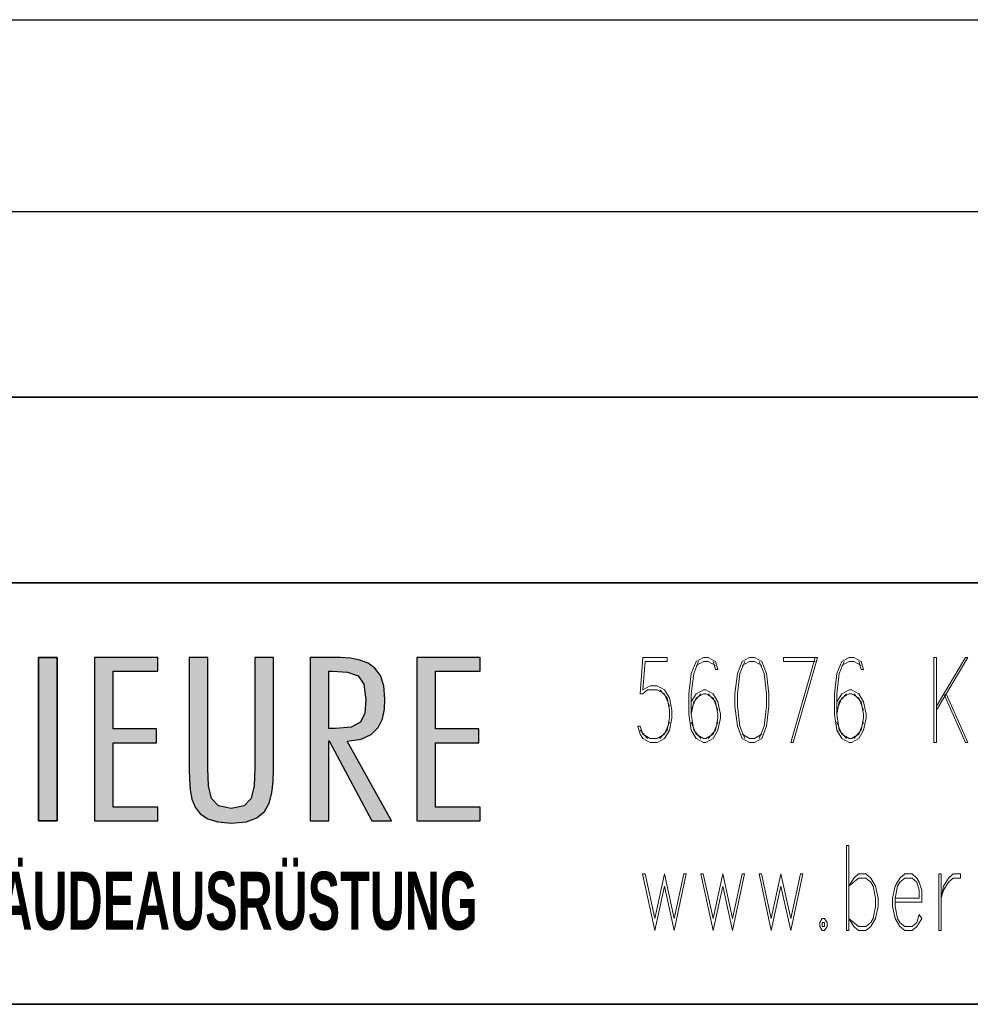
# Model space of a CAD drawing. Extents: x -88 to 926, y 37 to 334.
# Tile 8 of 12: x 803 to 837, y 104 to 140. Entities that reach past the tile are written whole.
import ezdxf

# ---------------------------------------------------------------- set-up
doc = ezdxf.new("R2010")
doc.units = 0
doc.layers.get('0').update_dxf_attribs({"lineweight": 13})
doc.layers.add('X_BI_Geometrie', color=7, linetype='Continuous', lineweight=13)
doc.layers.add('X_BI_Text', color=7, linetype='Continuous', lineweight=25)
doc.styles.get("Standard").update_dxf_attribs({"font": 'arial.ttf'})

# ---------------------------------------------------------------- blocks, each defined once
blk = doc.blocks.new('Blockreferenz-A03ENM1NI0', base_point=(739.746, 41.581))
at = {"color": 0, "linetype": 'ByBlock', "lineweight": 25, "ltscale": 0.25}
for p, q in [((741.976, 140.336), (920.976, 140.336)), ((741.976, 133.336), (920.976, 133.336))]:
    blk.add_line(p, q, dxfattribs=at)
at = {"color": 0, "linetype": 'ByBlock', "lineweight": 35, "ltscale": 0.35}
for p, q in [((741.976, 126.563), (920.976, 126.563)), ((741.976, 119.79), (920.976, 119.79)), ((741.976, 104.408), (920.976, 104.408))]:
    blk.add_line(p, q, dxfattribs=at)
at = {"color": 0, "lineweight": -2}
for p, q in [((803.227, 117.068), (803.908, 117.068)), ((803.227, 111.099), (803.227, 117.068)), ((803.908, 117.068), (803.908, 111.099)), ((805.271, 111.099), (805.271, 117.068)), ((805.271, 117.068), (807.579, 117.068)), ((807.579, 117.068), (807.579, 116.561)), ((808.727, 112.991), (808.727, 117.068)), ((808.727, 117.068), (809.408, 117.068)), ((809.408, 117.068), (809.408, 113.023)), ((811.122, 117.068), (811.804, 117.068)), ((811.122, 113.023), (811.122, 117.068)), ((811.804, 117.068), (811.804, 112.991)), ((813.868, 117.068), (813.137, 117.068)), ((813.137, 117.068), (813.137, 111.099)), ((814.247, 117.063), (813.868, 117.068)), ((814.612, 117.035), (814.247, 117.063)), ((814.952, 116.971), (814.612, 117.035)), ((815.254, 116.854), (814.952, 116.971)), ((815.508, 116.669), (815.254, 116.854)), ((817.041, 111.099), (817.041, 117.068)), ((817.041, 117.068), (819.349, 117.068)), ((819.349, 117.068), (819.349, 116.561)), ((805.953, 116.561), (805.953, 114.456)), ((807.579, 116.561), (805.953, 116.561)), ((813.819, 116.561), (813.955, 116.561)), ((813.819, 114.471), (813.819, 116.561)), ((813.955, 116.561), (814.511, 116.532)), ((814.511, 116.532), (814.889, 116.396)), ((815.704, 116.4), (815.508, 116.669)), ((819.349, 116.561), (817.722, 116.561)), ((817.722, 116.561), (817.722, 114.456)), ((814.889, 116.396), (815.104, 116.084)), ((815.104, 116.084), (815.172, 115.524)), ((815.829, 116.032), (815.704, 116.4)), ((815.873, 115.548), (815.829, 116.032)), ((815.172, 115.524), (815.133, 115.029)), ((815.853, 115.173), (815.873, 115.548)), ((815.133, 115.029), (814.975, 114.704)), ((815.777, 114.819), (815.853, 115.173)), ((814.975, 114.704), (814.638, 114.526)), ((815.624, 114.507), (815.777, 114.819)), ((805.953, 114.456), (807.53, 114.456)), ((807.53, 114.456), (807.53, 113.949)), ((814.062, 114.471), (813.819, 114.471)), ((814.638, 114.526), (814.062, 114.471)), ((815.002, 114.084), (815.373, 114.256)), ((815.373, 114.256), (815.624, 114.507)), ((817.722, 114.456), (819.3, 114.456)), ((819.3, 114.456), (819.3, 113.949)), ((805.953, 113.949), (805.953, 111.606)), ((807.53, 113.949), (805.953, 113.949)), ((813.819, 111.099), (813.819, 114.02)), ((813.819, 114.02), (813.838, 114.02)), ((813.838, 114.02), (815.396, 111.099)), ((814.491, 114.012), (815.002, 114.084)), ((816.117, 111.099), (814.491, 114.012)), ((817.722, 113.949), (817.722, 111.606)), ((819.3, 113.949), (817.722, 113.949)), ((808.733, 112.599), (808.727, 112.991)), ((809.408, 113.023), (809.431, 112.376)), ((811.098, 112.376), (811.122, 113.023)), ((811.804, 112.991), (811.794, 112.535)), ((808.76, 112.232), (808.733, 112.599)), ((811.794, 112.535), (811.749, 112.119)), ((808.826, 111.898), (808.76, 112.232)), ((809.431, 112.376), (809.541, 111.919)), ((810.986, 111.919), (811.098, 112.376)), ((811.749, 112.119), (811.649, 111.753)), ((808.945, 111.605), (808.826, 111.898)), ((809.541, 111.919), (809.799, 111.648)), ((810.728, 111.648), (810.986, 111.919)), ((811.649, 111.753), (811.472, 111.449)), ((805.953, 111.606), (807.579, 111.606)), ((807.579, 111.606), (807.579, 111.099)), ((809.132, 111.362), (808.945, 111.605)), ((809.799, 111.648), (810.265, 111.558)), ((810.265, 111.558), (810.728, 111.648)), ((811.472, 111.449), (811.196, 111.218)), ((817.722, 111.606), (819.349, 111.606)), ((819.349, 111.606), (819.349, 111.099)), ((807.579, 111.099), (805.271, 111.099)), ((809.405, 111.177), (809.132, 111.362)), ((809.777, 111.061), (809.405, 111.177)), ((810.265, 111.02), (809.777, 111.061)), ((810.801, 111.071), (810.265, 111.02)), ((811.196, 111.218), (810.801, 111.071)), ((813.137, 111.099), (813.819, 111.099)), ((815.396, 111.099), (816.117, 111.099)), ((819.349, 111.099), (817.041, 111.099))]:
    blk.add_line(p, q, dxfattribs=at)
at = {"color": 0, "lineweight": 25}
for p, q in [((803.227, 117.068), (803.908, 117.068)), ((803.227, 111.099), (803.227, 117.068)), ((803.908, 117.068), (803.227, 117.068)), ((803.227, 117.068), (803.227, 111.099)), ((803.908, 117.068), (803.908, 111.099)), ((803.908, 111.099), (803.908, 117.068)), ((807.579, 117.068), (805.271, 117.068)), ((805.271, 117.068), (805.271, 111.099)), ((807.579, 116.561), (807.579, 117.068)), ((809.408, 117.068), (808.727, 117.068)), ((808.727, 117.068), (808.727, 112.991)), ((809.408, 113.023), (809.408, 117.068)), ((811.804, 117.068), (811.122, 117.068)), ((811.122, 117.068), (811.122, 113.023)), ((811.804, 112.991), (811.804, 117.068)), ((813.868, 117.068), (813.137, 117.068)), ((813.137, 117.068), (813.137, 111.099)), ((814.247, 117.063), (813.868, 117.068)), ((814.612, 117.035), (814.247, 117.063)), ((814.952, 116.971), (814.612, 117.035)), ((815.254, 116.854), (814.952, 116.971)), ((815.508, 116.669), (815.254, 116.854)), ((819.349, 117.068), (817.041, 117.068)), ((817.041, 117.068), (817.041, 111.099)), ((819.349, 116.561), (819.349, 117.068)), ((805.953, 114.456), (805.953, 116.561)), ((805.953, 116.561), (807.579, 116.561)), ((813.819, 114.471), (813.819, 116.561)), ((813.819, 116.561), (813.955, 116.561)), ((813.955, 116.561), (814.511, 116.532)), ((814.511, 116.532), (814.889, 116.396)), ((815.704, 116.4), (815.508, 116.669)), ((817.722, 114.456), (817.722, 116.561)), ((817.722, 116.561), (819.349, 116.561)), ((814.889, 116.396), (815.104, 116.084)), ((815.104, 116.084), (815.172, 115.524)), ((815.829, 116.032), (815.704, 116.4)), ((815.873, 115.548), (815.829, 116.032)), ((815.172, 115.524), (815.133, 115.029)), ((815.853, 115.173), (815.873, 115.548)), ((815.133, 115.029), (814.975, 114.704)), ((815.777, 114.819), (815.853, 115.173)), ((814.975, 114.704), (814.638, 114.526)), ((815.624, 114.507), (815.777, 114.819)), ((807.53, 114.456), (805.953, 114.456)), ((807.53, 113.949), (807.53, 114.456)), ((814.062, 114.471), (813.819, 114.471)), ((814.638, 114.526), (814.062, 114.471)), ((815.002, 114.084), (815.373, 114.256)), ((815.373, 114.256), (815.624, 114.507)), ((819.3, 114.456), (817.722, 114.456)), ((819.3, 113.949), (819.3, 114.456)), ((805.953, 113.949), (807.53, 113.949)), ((805.953, 111.606), (805.953, 113.949)), ((813.819, 114.02), (813.838, 114.02)), ((813.819, 111.099), (813.819, 114.02)), ((813.838, 114.02), (815.396, 111.099)), ((814.491, 114.012), (815.002, 114.084)), ((816.117, 111.099), (814.491, 114.012)), ((817.722, 111.606), (817.722, 113.949)), ((817.722, 113.949), (819.3, 113.949)), ((808.727, 112.991), (808.733, 112.599)), ((809.431, 112.376), (809.408, 113.023)), ((811.122, 113.023), (811.098, 112.376)), ((811.794, 112.535), (811.804, 112.991)), ((808.733, 112.599), (808.76, 112.232)), ((811.749, 112.119), (811.794, 112.535)), ((808.76, 112.232), (808.826, 111.898)), ((809.541, 111.919), (809.431, 112.376)), ((811.098, 112.376), (810.986, 111.919)), ((811.649, 111.753), (811.749, 112.119)), ((808.826, 111.898), (808.945, 111.605)), ((809.799, 111.648), (809.541, 111.919)), ((810.986, 111.919), (810.728, 111.648)), ((811.472, 111.449), (811.649, 111.753)), ((807.579, 111.606), (805.953, 111.606)), ((807.579, 111.099), (807.579, 111.606)), ((808.945, 111.605), (809.132, 111.362)), ((810.265, 111.558), (809.799, 111.648)), ((810.728, 111.648), (810.265, 111.558)), ((811.196, 111.218), (811.472, 111.449)), ((819.349, 111.606), (817.722, 111.606)), ((819.349, 111.099), (819.349, 111.606)), ((803.908, 111.099), (803.227, 111.099)), ((803.227, 111.099), (803.908, 111.099)), ((805.271, 111.099), (807.579, 111.099)), ((809.132, 111.362), (809.405, 111.177)), ((809.405, 111.177), (809.777, 111.061)), ((809.777, 111.061), (810.265, 111.02)), ((810.265, 111.02), (810.801, 111.071)), ((810.801, 111.071), (811.196, 111.218)), ((813.137, 111.099), (813.819, 111.099)), ((815.396, 111.099), (816.117, 111.099)), ((817.041, 111.099), (819.349, 111.099))]:
    blk.add_line(p, q, dxfattribs=at)
for points in [[(803.227, 111.099), (803.227, 117.068), (803.908, 111.099)], [(803.908, 111.099), (803.227, 117.068), (803.908, 117.068)], [(805.271, 111.099), (805.271, 117.068), (805.953, 111.099)], [(805.953, 116.561), (805.271, 117.068), (805.953, 117.068)], [(805.953, 111.099), (805.271, 117.068), (805.953, 111.606)], [(805.953, 111.606), (805.271, 117.068), (805.953, 113.949)], [(805.953, 113.949), (805.271, 117.068), (805.953, 114.456)], [(805.953, 114.456), (805.271, 117.068), (805.953, 116.561)], [(805.953, 116.561), (805.953, 117.068), (807.579, 116.561)], [(807.579, 116.561), (805.953, 117.068), (807.579, 117.068)], [(808.727, 112.991), (808.727, 117.068), (808.733, 112.599)], [(808.733, 112.599), (808.727, 117.068), (808.733, 117.068)], [(808.733, 112.599), (808.733, 117.068), (808.76, 112.232)], [(808.76, 112.232), (808.733, 117.068), (808.76, 117.068)], [(808.76, 112.232), (808.76, 117.068), (808.826, 111.898)], [(808.826, 111.898), (808.76, 117.068), (808.826, 117.068)], [(808.826, 111.898), (808.826, 117.068), (808.945, 111.605)], [(808.945, 111.605), (808.826, 117.068), (808.945, 117.068)], [(808.945, 111.605), (808.945, 117.068), (809.132, 111.362)], [(809.132, 111.362), (808.945, 117.068), (809.132, 117.068)], [(809.132, 111.362), (809.132, 117.068), (809.405, 111.177)], [(809.405, 111.177), (809.132, 117.068), (809.405, 117.068)], [(809.405, 111.177), (809.405, 117.068), (809.408, 111.176)], [(809.408, 113.023), (809.405, 117.068), (809.408, 117.068)], [(809.408, 111.176), (809.405, 117.068), (809.408, 113.023)], [(811.122, 113.023), (811.122, 117.068), (811.196, 111.218)], [(811.196, 111.218), (811.122, 117.068), (811.196, 117.068)], [(811.196, 111.218), (811.196, 117.068), (811.472, 111.449)], [(811.472, 111.449), (811.196, 117.068), (811.472, 117.068)], [(811.472, 111.449), (811.472, 117.068), (811.649, 111.753)], [(811.649, 111.753), (811.472, 117.068), (811.649, 117.068)], [(811.649, 111.753), (811.649, 117.068), (811.749, 112.119)], [(811.749, 112.119), (811.649, 117.068), (811.749, 117.068)], [(811.749, 112.119), (811.749, 117.068), (811.794, 112.535)], [(811.794, 112.535), (811.749, 117.068), (811.794, 117.068)], [(811.794, 112.535), (811.794, 117.068), (811.804, 112.991)], [(811.804, 112.991), (811.794, 117.068), (811.804, 117.068)], [(813.137, 111.099), (813.137, 117.068), (813.819, 111.099)], [(813.819, 116.561), (813.137, 117.068), (813.819, 117.068)], [(813.819, 111.099), (813.137, 117.068), (813.819, 114.02)], [(813.819, 114.02), (813.137, 117.068), (813.819, 114.471)], [(813.819, 114.471), (813.137, 117.068), (813.819, 116.561)], [(813.819, 116.561), (813.819, 117.068), (813.868, 116.561)], [(813.868, 116.561), (813.819, 117.068), (813.868, 117.068)], [(813.868, 116.561), (813.868, 117.068), (813.955, 116.561)], [(813.955, 116.561), (813.868, 117.068), (813.955, 117.067)], [(813.955, 116.561), (813.955, 117.067), (814.247, 116.546)], [(814.247, 116.546), (813.955, 117.067), (814.247, 117.063)], [(814.247, 116.546), (814.247, 117.063), (814.511, 116.532)], [(814.511, 116.532), (814.247, 117.063), (814.511, 117.043)], [(814.511, 116.532), (814.511, 117.043), (814.612, 116.495)], [(814.612, 116.495), (814.511, 117.043), (814.612, 117.035)], [(814.612, 116.495), (814.612, 117.035), (814.889, 116.396)], [(814.889, 116.396), (814.612, 117.035), (814.889, 116.983)], [(814.889, 116.396), (814.889, 116.983), (814.952, 116.305)], [(814.952, 116.305), (814.889, 116.983), (814.952, 116.971)], [(814.952, 116.305), (814.952, 116.971), (815.104, 116.084)], [(815.104, 116.084), (814.952, 116.971), (815.104, 116.912)], [(815.104, 116.084), (815.104, 116.912), (815.172, 115.524)], [(815.172, 115.524), (815.104, 116.912), (815.172, 116.886)], [(815.172, 114.163), (815.172, 116.886), (815.254, 114.201)], [(815.254, 114.201), (815.172, 116.886), (815.254, 116.854)], [(815.254, 114.201), (815.254, 116.854), (815.373, 114.256)], [(815.373, 114.256), (815.254, 116.854), (815.373, 116.768)], [(815.373, 114.256), (815.373, 116.768), (815.508, 114.391)], [(815.508, 114.391), (815.373, 116.768), (815.508, 116.669)], [(817.041, 111.099), (817.041, 117.068), (817.722, 111.099)], [(817.722, 116.561), (817.041, 117.068), (817.722, 117.068)], [(817.722, 111.099), (817.041, 117.068), (817.722, 111.606)], [(817.722, 111.606), (817.041, 117.068), (817.722, 113.949)], [(817.722, 113.949), (817.041, 117.068), (817.722, 114.456)], [(817.722, 114.456), (817.041, 117.068), (817.722, 116.561)], [(817.722, 116.561), (817.722, 117.068), (819.349, 116.561)], [(819.349, 116.561), (817.722, 117.068), (819.349, 117.068)], [(815.508, 114.391), (815.508, 116.669), (815.624, 114.507)], [(815.624, 114.507), (815.508, 116.669), (815.624, 116.51)], [(815.624, 114.507), (815.624, 116.51), (815.704, 114.67)], [(815.704, 114.67), (815.624, 116.51), (815.704, 116.4)], [(815.704, 114.67), (815.704, 116.4), (815.777, 114.819)], [(815.777, 114.819), (815.704, 116.4), (815.777, 116.186)], [(815.777, 114.819), (815.777, 116.186), (815.829, 115.063)], [(815.829, 115.063), (815.777, 116.186), (815.829, 116.032)], [(815.829, 115.063), (815.829, 116.032), (815.853, 115.173)], [(815.853, 115.173), (815.829, 116.032), (815.853, 115.773)], [(815.853, 115.173), (815.853, 115.773), (815.873, 115.548)], [(815.172, 114.163), (815.133, 115.029), (815.172, 115.524)], [(815.133, 114.145), (815.002, 114.76), (815.133, 115.029)], [(815.133, 114.145), (815.133, 115.029), (815.172, 114.163)], [(814.975, 114.08), (814.638, 114.526), (814.975, 114.704)], [(815.002, 114.084), (814.975, 114.704), (815.002, 114.76)], [(814.975, 114.08), (814.975, 114.704), (815.002, 114.084)], [(815.002, 114.084), (815.002, 114.76), (815.133, 114.145)], [(805.953, 113.949), (805.953, 114.456), (807.53, 113.949)], [(807.53, 113.949), (805.953, 114.456), (807.53, 114.456)], [(813.819, 114.02), (813.819, 114.471), (813.838, 114.02)], [(813.838, 114.02), (813.819, 114.471), (813.838, 114.471)], [(813.838, 114.02), (813.838, 114.471), (814.062, 113.6)], [(814.062, 113.6), (813.838, 114.471), (814.062, 114.471)], [(814.491, 112.797), (814.062, 114.471), (814.491, 114.512)], [(814.062, 113.6), (814.062, 114.471), (814.491, 112.797)], [(814.638, 114.033), (814.491, 114.512), (814.638, 114.526)], [(814.491, 114.012), (814.491, 114.512), (814.638, 114.033)], [(814.638, 114.033), (814.638, 114.526), (814.975, 114.08)], [(817.722, 113.949), (817.722, 114.456), (819.3, 113.949)], [(819.3, 113.949), (817.722, 114.456), (819.3, 114.456)], [(814.491, 112.797), (814.491, 114.012), (815.396, 111.099)], [(815.396, 111.099), (814.491, 114.012), (815.396, 112.39)], [(809.408, 111.176), (809.408, 113.023), (809.431, 111.169)], [(809.431, 111.169), (809.408, 113.023), (809.431, 112.376)], [(811.122, 111.191), (811.098, 112.376), (811.122, 113.023)], [(811.122, 111.191), (811.122, 113.023), (811.196, 111.218)], [(809.431, 111.169), (809.431, 112.376), (809.541, 111.135)], [(809.541, 111.135), (809.431, 112.376), (809.541, 111.919)], [(811.098, 111.181), (810.986, 111.919), (811.098, 112.376)], [(811.098, 111.181), (811.098, 112.376), (811.122, 111.191)], [(815.396, 111.099), (815.396, 112.39), (816.117, 111.099)], [(809.541, 111.135), (809.541, 111.919), (809.777, 111.061)], [(809.777, 111.061), (809.541, 111.919), (809.777, 111.671)], [(810.986, 111.14), (810.801, 111.725), (810.986, 111.919)], [(810.986, 111.14), (810.986, 111.919), (811.098, 111.181)], [(805.953, 111.099), (805.953, 111.606), (807.579, 111.099)], [(807.579, 111.099), (805.953, 111.606), (807.579, 111.606)], [(809.777, 111.061), (809.777, 111.671), (809.799, 111.059)], [(809.799, 111.059), (809.777, 111.671), (809.799, 111.648)], [(809.799, 111.059), (809.799, 111.648), (810.265, 111.02)], [(810.265, 111.02), (809.799, 111.648), (810.265, 111.558)], [(810.728, 111.064), (810.265, 111.558), (810.728, 111.648)], [(810.265, 111.02), (810.265, 111.558), (810.728, 111.064)], [(810.801, 111.071), (810.728, 111.648), (810.801, 111.725)], [(810.728, 111.064), (810.728, 111.648), (810.801, 111.071)], [(810.801, 111.071), (810.801, 111.725), (810.986, 111.14)], [(817.722, 111.099), (817.722, 111.606), (819.349, 111.099)], [(819.349, 111.099), (817.722, 111.606), (819.349, 111.606)]]:
    blk.add_solid(points, dxfattribs=at)
at = {"layer": 'X_BI_Text', "color": 0, "lineweight": 18}
for p, q in [((825.282, 117.065), (825.193, 115.736)), ((825.282, 117.065), (826.167, 117.065)), ((825.37, 116.917), (825.282, 115.884)), ((825.37, 116.917), (826.167, 116.917)), ((826.167, 117.065), (826.167, 116.917)), ((827.23, 116.917), (827.053, 116.474)), ((827.319, 116.917), (827.142, 116.474)), ((827.496, 117.065), (827.23, 116.917)), ((827.496, 116.917), (827.23, 116.769)), ((827.673, 117.065), (827.496, 117.065)), ((827.673, 116.917), (827.496, 116.917)), ((827.939, 116.917), (827.673, 117.065)), ((827.939, 116.769), (827.673, 116.917)), ((827.85, 116.917), (827.939, 116.622)), ((828.027, 116.622), (827.939, 116.917)), ((828.913, 116.917), (828.736, 116.474)), ((829.002, 116.917), (828.825, 116.474)), ((829.179, 117.065), (828.913, 116.917)), ((829.179, 116.917), (828.913, 116.769)), ((829.356, 117.065), (829.179, 117.065)), ((829.356, 116.917), (829.179, 116.917)), ((829.622, 116.917), (829.356, 117.065)), ((829.622, 116.769), (829.356, 116.917)), ((829.71, 116.474), (829.533, 116.917)), ((829.799, 116.474), (829.622, 116.917)), ((830.419, 117.065), (831.659, 117.065)), ((830.419, 117.065), (830.419, 116.917)), ((830.419, 116.917), (831.57, 116.917)), ((831.57, 117.065), (830.685, 113.965)), ((831.659, 117.065), (830.773, 113.965)), ((832.545, 116.917), (832.367, 116.474)), ((832.633, 116.917), (832.456, 116.474)), ((832.81, 117.065), (832.545, 116.917)), ((832.81, 116.917), (832.545, 116.769)), ((832.987, 117.065), (832.81, 117.065)), ((832.987, 116.917), (832.81, 116.917)), ((833.253, 116.917), (832.987, 117.065)), ((833.253, 116.769), (832.987, 116.917)), ((833.165, 116.917), (833.253, 116.622)), ((833.342, 116.622), (833.253, 116.917)), ((835.91, 117.065), (835.91, 113.965)), ((835.91, 117.065), (835.999, 117.065)), ((835.999, 117.065), (835.999, 113.965)), ((837.062, 117.065), (835.999, 115.293)), ((837.15, 117.065), (835.999, 115.146)), ((837.15, 117.065), (837.062, 117.065)), ((827.053, 116.474), (826.965, 115.736)), ((827.142, 116.474), (827.053, 115.736)), ((827.939, 116.622), (828.027, 116.622)), ((828.736, 116.474), (828.647, 115.736)), ((828.825, 116.474), (828.736, 115.736)), ((829.799, 115.736), (829.71, 116.474)), ((829.887, 115.736), (829.799, 116.474)), ((832.367, 116.474), (832.279, 115.736)), ((832.456, 116.474), (832.367, 115.736)), ((833.253, 116.622), (833.342, 116.622)), ((825.193, 115.736), (825.282, 115.736)), ((825.282, 115.884), (825.547, 116.031)), ((825.282, 115.736), (825.459, 115.884)), ((825.459, 115.884), (825.813, 115.884)), ((825.547, 116.031), (825.813, 116.031)), ((825.813, 116.031), (826.079, 115.884)), ((825.813, 115.884), (826.079, 115.736)), ((825.902, 115.884), (826.167, 115.588)), ((826.079, 115.884), (826.256, 115.588)), ((826.079, 115.736), (826.256, 115.293)), ((826.965, 115.736), (826.965, 114.998)), ((827.23, 115.736), (827.053, 115.441)), ((827.053, 115.736), (827.053, 114.998)), ((827.407, 115.736), (827.142, 115.441)), ((827.496, 115.884), (827.23, 115.736)), ((827.496, 115.736), (827.23, 115.588)), ((827.585, 115.884), (827.496, 115.884)), ((827.585, 115.736), (827.496, 115.736)), ((827.85, 115.736), (827.585, 115.884)), ((827.85, 115.588), (827.585, 115.736)), ((827.939, 115.441), (827.673, 115.736)), ((828.027, 115.441), (827.85, 115.736)), ((828.647, 115.736), (828.647, 115.293)), ((828.736, 115.736), (828.736, 115.293)), ((829.799, 115.293), (829.799, 115.736)), ((829.887, 115.293), (829.887, 115.736)), ((832.279, 115.736), (832.279, 114.998)), ((832.545, 115.736), (832.367, 115.441)), ((832.367, 115.736), (832.367, 114.998)), ((832.722, 115.736), (832.456, 115.441)), ((832.81, 115.884), (832.545, 115.736)), ((832.81, 115.736), (832.545, 115.588)), ((832.899, 115.884), (832.81, 115.884)), ((832.899, 115.736), (832.81, 115.736)), ((833.165, 115.736), (832.899, 115.884)), ((833.165, 115.588), (832.899, 115.736)), ((833.253, 115.441), (832.987, 115.736)), ((833.342, 115.441), (833.165, 115.736)), ((836.265, 115.736), (837.062, 113.965)), ((836.353, 115.736), (837.15, 113.965)), ((826.167, 115.588), (826.256, 115.146)), ((826.256, 115.588), (826.345, 115.146)), ((827.23, 115.588), (827.053, 115.146)), ((827.142, 115.441), (827.053, 114.998)), ((828.027, 115.146), (827.85, 115.588)), ((828.027, 114.998), (827.939, 115.441)), ((828.116, 114.998), (828.027, 115.441)), ((832.545, 115.588), (832.367, 115.146)), ((832.456, 115.441), (832.367, 114.998)), ((833.342, 115.146), (833.165, 115.588)), ((833.342, 114.998), (833.253, 115.441)), ((833.43, 114.998), (833.342, 115.441)), ((826.256, 115.146), (826.256, 114.85)), ((826.345, 115.146), (826.345, 114.85)), ((826.965, 114.998), (827.053, 114.407)), ((827.053, 114.998), (827.142, 114.407)), ((828.027, 114.85), (828.027, 114.998)), ((828.116, 114.85), (828.116, 114.998)), ((828.647, 115.293), (828.736, 114.555)), ((828.736, 115.293), (828.825, 114.555)), ((829.71, 114.555), (829.799, 115.293)), ((829.799, 114.555), (829.887, 115.293)), ((832.279, 114.998), (832.367, 114.407)), ((832.367, 114.998), (832.456, 114.407)), ((833.342, 114.85), (833.342, 114.998)), ((833.43, 114.85), (833.43, 114.998)), ((826.256, 114.703), (826.079, 114.26)), ((826.256, 114.85), (826.167, 114.407)), ((826.345, 114.85), (826.256, 114.407)), ((827.053, 114.703), (827.23, 114.26)), ((827.85, 114.26), (828.027, 114.703)), ((827.939, 114.407), (828.027, 114.85)), ((828.027, 114.407), (828.116, 114.85)), ((832.367, 114.703), (832.545, 114.26)), ((833.165, 114.26), (833.342, 114.703)), ((833.253, 114.407), (833.342, 114.85)), ((833.342, 114.407), (833.43, 114.85)), ((825.193, 114.26), (825.105, 114.555)), ((825.105, 114.555), (825.193, 114.555)), ((825.282, 114.26), (825.193, 114.555)), ((825.459, 114.112), (825.193, 114.407)), ((825.282, 114.112), (825.193, 114.26)), ((825.547, 114.112), (825.282, 114.26)), ((826.079, 114.26), (825.813, 114.112)), ((826.167, 114.407), (825.902, 114.112)), ((826.256, 114.407), (826.079, 114.112)), ((827.053, 114.407), (827.23, 114.112)), ((827.142, 114.407), (827.407, 114.112)), ((827.23, 114.26), (827.496, 114.112)), ((827.585, 114.112), (827.85, 114.26)), ((827.673, 114.112), (827.939, 114.407)), ((827.85, 114.112), (828.027, 114.407)), ((828.736, 114.555), (828.913, 114.112)), ((828.825, 114.555), (829.002, 114.112)), ((828.913, 114.26), (829.179, 114.112)), ((829.356, 114.112), (829.622, 114.26)), ((829.533, 114.112), (829.71, 114.555)), ((829.622, 114.112), (829.799, 114.555)), ((832.367, 114.407), (832.545, 114.112)), ((832.456, 114.407), (832.722, 114.112)), ((832.545, 114.26), (832.81, 114.112)), ((832.899, 114.112), (833.165, 114.26)), ((832.987, 114.112), (833.253, 114.407)), ((833.165, 114.112), (833.342, 114.407)), ((825.547, 113.965), (825.282, 114.112)), ((825.813, 114.112), (825.547, 114.112)), ((825.813, 113.965), (825.547, 113.965)), ((826.079, 114.112), (825.813, 113.965)), ((827.23, 114.112), (827.496, 113.965)), ((827.496, 114.112), (827.585, 114.112)), ((827.496, 113.965), (827.585, 113.965)), ((827.585, 113.965), (827.85, 114.112)), ((828.913, 114.112), (829.179, 113.965)), ((829.179, 114.112), (829.356, 114.112)), ((829.179, 113.965), (829.356, 113.965)), ((829.356, 113.965), (829.622, 114.112)), ((830.685, 113.965), (830.773, 113.965)), ((832.545, 114.112), (832.81, 113.965)), ((832.81, 114.112), (832.899, 114.112)), ((832.81, 113.965), (832.899, 113.965)), ((832.899, 113.965), (833.165, 114.112)), ((835.91, 113.965), (835.999, 113.965)), ((837.062, 113.965), (837.15, 113.965)), ((832.718, 110.197), (832.718, 107.097)), ((832.718, 110.197), (832.806, 110.197)), ((832.806, 110.197), (832.806, 107.097)), ((825.278, 109.164), (825.721, 107.097)), ((825.278, 109.164), (825.366, 109.164)), ((825.366, 109.164), (825.721, 107.54)), ((826.075, 109.164), (825.721, 107.54)), ((826.075, 109.164), (826.429, 107.54)), ((826.783, 109.164), (826.429, 107.54)), ((826.872, 109.164), (826.429, 107.097)), ((826.872, 109.164), (826.783, 109.164)), ((827.403, 109.164), (827.846, 107.097)), ((827.403, 109.164), (827.492, 109.164)), ((827.492, 109.164), (827.846, 107.54)), ((828.201, 109.164), (827.846, 107.54)), ((828.201, 109.164), (828.555, 107.54)), ((828.909, 109.164), (828.555, 107.54)), ((828.998, 109.164), (828.555, 107.097)), ((828.998, 109.164), (828.909, 109.164)), ((829.529, 109.164), (829.972, 107.097)), ((829.529, 109.164), (829.618, 109.164)), ((829.618, 109.164), (829.972, 107.54)), ((830.326, 109.164), (829.972, 107.54)), ((830.326, 109.164), (830.681, 107.54)), ((831.035, 109.164), (830.681, 107.54)), ((831.123, 109.164), (830.681, 107.097)), ((831.123, 109.164), (831.035, 109.164)), ((832.806, 108.721), (832.983, 109.016)), ((832.806, 108.721), (833.161, 109.016)), ((832.983, 109.016), (833.161, 109.164)), ((833.161, 109.164), (833.426, 109.164)), ((833.161, 109.016), (833.426, 109.016)), ((833.426, 109.164), (833.603, 109.016)), ((833.426, 109.016), (833.603, 108.868)), ((833.603, 109.016), (833.781, 108.721)), ((833.603, 108.868), (833.692, 108.721)), ((834.666, 109.016), (834.489, 108.721)), ((834.666, 108.868), (834.578, 108.721)), ((834.843, 109.164), (834.666, 109.016)), ((834.843, 109.016), (834.666, 108.868)), ((835.109, 109.164), (834.843, 109.164)), ((835.109, 109.016), (834.843, 109.016)), ((835.286, 109.016), (835.109, 109.164)), ((835.286, 108.868), (835.109, 109.016)), ((835.375, 108.868), (835.286, 109.016)), ((835.375, 108.573), (835.286, 108.868)), ((835.463, 108.573), (835.375, 108.868)), ((836.083, 109.164), (836.083, 107.097)), ((836.083, 109.164), (836.172, 109.164)), ((836.172, 109.164), (836.172, 107.097)), ((836.261, 108.721), (836.438, 109.016)), ((836.261, 108.573), (836.438, 108.868)), ((836.438, 109.016), (836.615, 109.164)), ((836.438, 108.868), (836.615, 109.016)), ((836.615, 109.164), (836.881, 109.164)), ((836.615, 109.016), (836.881, 109.016)), ((836.881, 109.016), (836.881, 109.164)), ((826.075, 108.721), (825.721, 107.097)), ((826.075, 108.721), (826.429, 107.097)), ((828.201, 108.721), (827.846, 107.097)), ((828.201, 108.721), (828.555, 107.097)), ((830.326, 108.721), (829.972, 107.097)), ((830.326, 108.721), (830.681, 107.097)), ((833.692, 108.721), (833.781, 108.278)), ((833.781, 108.721), (833.869, 108.278)), ((834.489, 108.721), (834.401, 108.278)), ((834.578, 108.721), (834.489, 108.278)), ((835.375, 108.278), (835.375, 108.573)), ((835.463, 108.13), (835.463, 108.573)), ((836.172, 108.278), (836.261, 108.721)), ((836.172, 108.278), (836.261, 108.573)), ((833.781, 108.278), (833.781, 107.983)), ((833.869, 108.278), (833.869, 107.983)), ((834.401, 108.278), (834.401, 107.983)), ((834.489, 108.278), (835.375, 108.278)), ((834.489, 108.278), (834.489, 107.983)), ((833.781, 107.983), (833.692, 107.54)), ((833.869, 107.983), (833.781, 107.54)), ((834.401, 107.983), (834.489, 107.54)), ((834.489, 108.13), (835.463, 108.13)), ((834.489, 107.983), (834.578, 107.54)), ((831.832, 107.54), (831.743, 107.392)), ((831.921, 107.54), (831.832, 107.54)), ((832.009, 107.392), (831.921, 107.54)), ((832.983, 107.245), (832.806, 107.54)), ((833.161, 107.245), (832.806, 107.54)), ((833.781, 107.54), (833.603, 107.245)), ((833.692, 107.54), (833.603, 107.392)), ((834.489, 107.54), (834.666, 107.245)), ((834.578, 107.54), (834.666, 107.392)), ((835.286, 107.392), (835.375, 107.688)), ((835.286, 107.245), (835.463, 107.54)), ((835.375, 107.688), (835.463, 107.54)), ((831.743, 107.392), (831.743, 107.245)), ((831.743, 107.245), (831.832, 107.097)), ((831.832, 107.392), (831.832, 107.245)), ((831.921, 107.392), (831.832, 107.392)), ((831.832, 107.245), (831.921, 107.245)), ((831.832, 107.097), (831.921, 107.097)), ((831.921, 107.245), (831.921, 107.392)), ((831.921, 107.097), (832.009, 107.245)), ((832.009, 107.245), (832.009, 107.392)), ((832.718, 107.097), (832.806, 107.097)), ((833.161, 107.097), (832.983, 107.245)), ((833.426, 107.245), (833.161, 107.245)), ((833.426, 107.097), (833.161, 107.097)), ((833.603, 107.392), (833.426, 107.245)), ((833.603, 107.245), (833.426, 107.097)), ((834.666, 107.392), (834.843, 107.245)), ((834.666, 107.245), (834.843, 107.097)), ((834.843, 107.245), (835.109, 107.245)), ((834.843, 107.097), (835.109, 107.097)), ((835.109, 107.245), (835.286, 107.392)), ((835.109, 107.097), (835.286, 107.245)), ((836.083, 107.097), (836.172, 107.097))]:
    blk.add_line(p, q, dxfattribs=at)
at = {"layer": 'X_BI_Text', "color": 0, "linetype": 'ByBlock', "lineweight": 70, "ltscale": 0.7, "insert": (785.872, 109.245), "char_height": 2.115, "attachment_point": 1}
blk.add_mtext('{\\W0.6;\\fArial|b1|i0;TECHNISCHE GEBÄUDEAUSRÜSTUNG}', dxfattribs=at)

msp = doc.modelspace()

# ---------------------------------------------------------------- block references
at = {"layer": 'X_BI_Geometrie', "ltscale": 0.13}
msp.add_blockref('Blockreferenz-A03ENM1NI0', (739.746, 41.581), dxfattribs=at)

doc.saveas('drawing.dxf')
